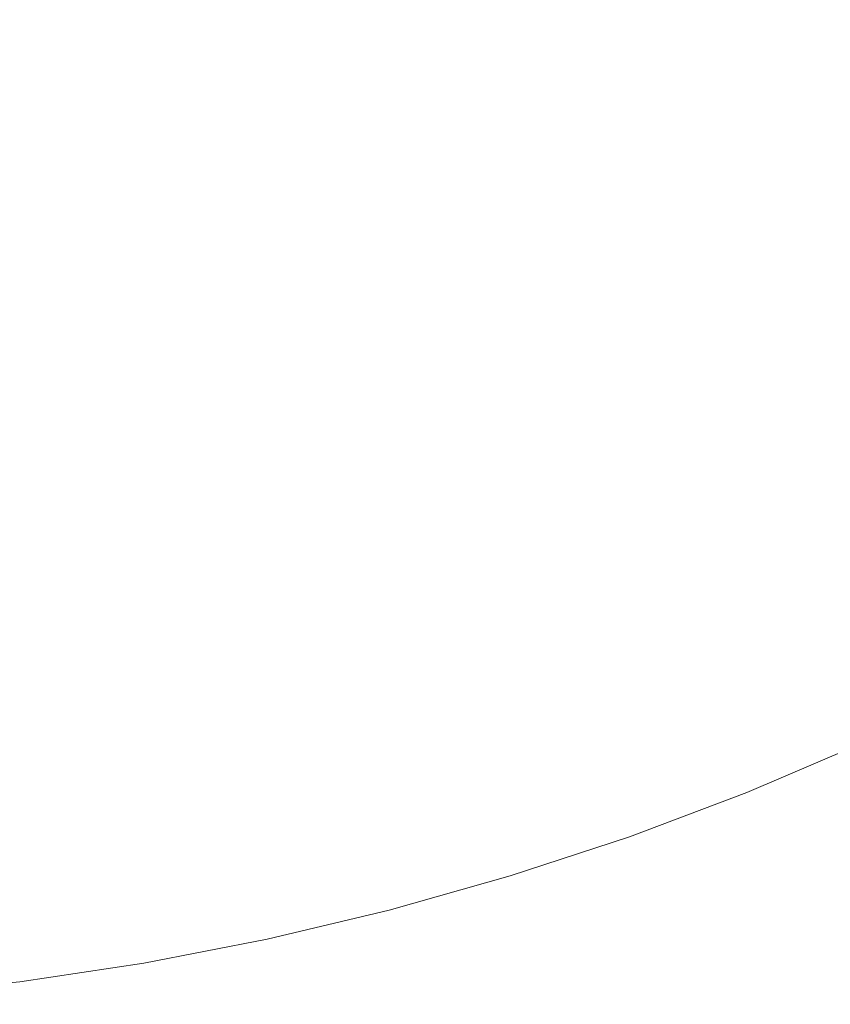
# Model space of a CAD drawing. Header units: centimetres. Extents: x -26 to 27.3, y -21.7 to -19.9.
# Tile 121 of 202: x 9.248 to 9.3302, y -21.4598 to -21.3599. Entities that reach past the tile are written whole.
import ezdxf

# ---------------------------------------------------------------- set-up
doc = ezdxf.new("R2010")
doc.units = ezdxf.units.CM
doc.header["$LTSCALE"] = 2.54
doc.layers.add('Lucido design-1', color=7, linetype='Continuous')

# ---------------------------------------------------------------- blocks, each defined once
blk = doc.blocks.new('Gruppo-4-1')
at = {"color": 7, "linetype": 'Continuous', "lineweight": 9}
blk.add_3dface([(-25.890147, -19.959888, 330.586121), (-25.890147, -21.559888, 330.586121), (27.209853, -21.559888, 330.586121), (27.209853, -19.959888, 330.586121)], dxfattribs=at)
for points, invisible_edges in [([(9.330139, -21.355245, 329.815281), (9.321739, -21.360174, 329.815281), (9.32036, -21.357705, 329.818216), (9.328656, -21.352837, 329.818216)], 15), ([(9.289028, -21.356922, 329.837987), (9.280594, -21.360105, 329.837987), (9.279969, -21.358336, 329.841573), (9.288328, -21.355182, 329.841573)], 15), ([(9.299043, -21.357198, 329.831048), (9.290588, -21.360806, 329.831048), (9.289781, -21.358798, 329.834477), (9.298151, -21.355226, 329.834477)], 15), ([(9.309489, -21.357504, 329.824409), (9.301012, -21.361555, 329.824409), (9.299992, -21.359297, 329.827706), (9.308374, -21.355292, 329.827706)], 15), ([(9.32036, -21.357705, 329.818216), (9.311865, -21.362217, 329.818216), (9.310648, -21.359803, 329.821261), (9.319042, -21.355345, 329.821261)], 15), ([(9.331685, -21.357755, 329.812462), (9.323177, -21.362748, 329.812462), (9.321739, -21.360174, 329.815281), (9.330139, -21.355245, 329.815281)], 15), ([(9.270516, -21.357975, 329.848945), (9.262055, -21.360371, 329.848945), (9.261696, -21.358993, 329.852718), (9.270099, -21.356613, 329.852718)], 15), ([(9.279969, -21.358336, 329.841573), (9.271484, -21.361133, 329.841573), (9.270978, -21.359482, 329.845228), (9.279394, -21.356708, 329.845228)], 15), ([(9.289781, -21.358798, 329.834477), (9.281268, -21.362011, 329.834477), (9.280594, -21.360105, 329.837987), (9.289028, -21.356922, 329.837987)], 15), ([(9.252697, -21.358686, 329.860408), (9.244221, -21.360325, 329.860408), (9.24406, -21.359384, 329.864311), (9.252496, -21.357752, 329.864311)], 15), ([(9.261696, -21.358993, 329.852718), (9.253199, -21.361014, 329.852718), (9.252932, -21.359774, 329.856541), (9.261376, -21.357765, 329.856541)], 15), ([(9.270978, -21.359482, 329.845228), (9.262452, -21.361896, 329.845228), (9.262055, -21.360371, 329.848945), (9.270516, -21.357975, 329.848945)], 15), ([(9.299992, -21.359297, 329.827706), (9.291447, -21.362943, 329.827706), (9.290588, -21.360806, 329.831048), (9.299043, -21.357198, 329.831048)], 15), ([(9.310648, -21.359803, 329.821261), (9.302073, -21.363901, 329.821261), (9.301012, -21.361555, 329.824409), (9.309489, -21.357504, 329.824409)], 15), ([(9.321739, -21.360174, 329.815281), (9.313138, -21.364742, 329.815281), (9.311865, -21.362217, 329.818216), (9.32036, -21.357705, 329.818216)], 15), ([(9.333291, -21.360364, 329.809762), (9.324671, -21.365422, 329.809762), (9.323177, -21.362748, 329.812462), (9.331685, -21.357755, 329.812462)], 15), ([(9.252932, -21.359774, 329.856541), (9.244409, -21.361422, 329.856541), (9.244221, -21.360325, 329.860408), (9.252697, -21.358686, 329.860408)], 15), ([(9.262055, -21.360371, 329.848945), (9.253499, -21.362406, 329.848945), (9.253199, -21.361014, 329.852718), (9.261696, -21.358993, 329.852718)], 15), ([(9.280594, -21.360105, 329.837987), (9.272033, -21.362927, 329.837987), (9.271484, -21.361133, 329.841573), (9.279969, -21.358336, 329.841573)], 15), ([(9.290588, -21.360806, 329.831048), (9.281988, -21.364051, 329.831048), (9.281268, -21.362011, 329.834477), (9.289781, -21.358798, 329.834477)], 15), ([(9.253199, -21.361014, 329.852718), (9.244624, -21.362672, 329.852718), (9.244409, -21.361422, 329.856541), (9.252932, -21.359774, 329.856541)], 15), ([(9.271484, -21.361133, 329.841573), (9.262887, -21.363568, 329.841573), (9.262452, -21.361896, 329.845228), (9.270978, -21.359482, 329.845228)], 15), ([(9.301012, -21.361555, 329.824409), (9.292371, -21.365242, 329.824409), (9.291447, -21.362943, 329.827706), (9.299992, -21.359297, 329.827706)], 15), ([(9.311865, -21.362217, 329.818216), (9.303186, -21.366364, 329.818216), (9.302073, -21.363901, 329.821261), (9.310648, -21.359803, 329.821261)], 15), ([(9.253499, -21.362406, 329.848945), (9.244864, -21.364075, 329.848945), (9.244624, -21.362672, 329.852718), (9.253199, -21.361014, 329.852718)], 15), ([(9.262452, -21.361896, 329.845228), (9.253831, -21.363947, 329.845228), (9.253499, -21.362406, 329.848945), (9.262055, -21.360371, 329.848945)], 15), ([(9.281268, -21.362011, 329.834477), (9.272625, -21.36486, 329.834477), (9.272033, -21.362927, 329.837987), (9.280594, -21.360105, 329.837987)], 15), ([(9.291447, -21.362943, 329.827706), (9.282756, -21.366223, 329.827706), (9.281988, -21.364051, 329.831048), (9.290588, -21.360806, 329.831048)], 15), ([(9.323177, -21.362748, 329.812462), (9.314465, -21.367374, 329.812462), (9.313138, -21.364742, 329.815281), (9.321739, -21.360174, 329.815281)], 15), ([(9.334955, -21.363067, 329.807187), (9.326219, -21.368193, 329.807187), (9.324671, -21.365422, 329.809762), (9.333291, -21.360364, 329.809762)], 15), ([(9.262887, -21.363568, 329.841573), (9.254195, -21.365635, 329.841573), (9.253831, -21.363947, 329.845228), (9.262452, -21.361896, 329.845228)], 15), ([(9.272033, -21.362927, 329.837987), (9.26336, -21.365383, 329.837987), (9.262887, -21.363568, 329.841573), (9.271484, -21.361133, 329.841573)], 15), ([(9.281988, -21.364051, 329.831048), (9.273259, -21.366929, 329.831048), (9.272625, -21.36486, 329.834477), (9.281268, -21.362011, 329.834477)], 15), ([(9.302073, -21.363901, 329.821261), (9.293331, -21.367631, 329.821261), (9.292371, -21.365242, 329.824409), (9.301012, -21.361555, 329.824409)], 15), ([(9.253831, -21.363947, 329.845228), (9.245131, -21.365629, 329.845228), (9.244864, -21.364075, 329.848945), (9.253499, -21.362406, 329.848945)], 15), ([(9.272625, -21.36486, 329.834477), (9.263869, -21.367339, 329.834477), (9.26336, -21.365383, 329.837987), (9.272033, -21.362927, 329.837987)], 15), ([(9.292371, -21.365242, 329.824409), (9.283581, -21.368559, 329.824409), (9.282756, -21.366223, 329.827706), (9.291447, -21.362943, 329.827706)], 15), ([(9.313138, -21.364742, 329.815281), (9.304351, -21.368941, 329.815281), (9.303186, -21.366364, 329.818216), (9.311865, -21.362217, 329.818216)], 15), ([(9.324671, -21.365422, 329.809762), (9.315845, -21.37011, 329.809762), (9.314465, -21.367374, 329.812462), (9.323177, -21.362748, 329.812462)], 15), ([(9.336675, -21.365859, 329.804742), (9.327819, -21.371056, 329.804742), (9.326219, -21.368193, 329.807187), (9.334955, -21.363067, 329.807187)], 15), ([(9.254195, -21.365635, 329.841573), (9.245423, -21.367332, 329.841573), (9.245131, -21.365629, 329.845228), (9.253831, -21.363947, 329.845228)], 15), ([(9.26336, -21.365383, 329.837987), (9.25459, -21.367469, 329.837987), (9.254195, -21.365635, 329.841573), (9.262887, -21.363568, 329.841573)], 15), ([(9.282756, -21.366223, 329.827706), (9.273933, -21.369132, 329.827706), (9.273259, -21.366929, 329.831048), (9.281988, -21.364051, 329.831048)], 15), ([(9.303186, -21.366364, 329.818216), (9.294339, -21.370139, 329.818216), (9.293331, -21.367631, 329.821261), (9.302073, -21.363901, 329.821261)], 15), ([(9.273259, -21.366929, 329.831048), (9.264414, -21.369433, 329.831048), (9.263869, -21.367339, 329.834477), (9.272625, -21.36486, 329.834477)], 15), ([(9.314465, -21.367374, 329.812462), (9.305565, -21.371627, 329.812462), (9.304351, -21.368941, 329.815281), (9.313138, -21.364742, 329.815281)], 15), ([(9.25459, -21.367469, 329.837987), (9.24574, -21.36918, 329.837987), (9.245423, -21.367332, 329.841573), (9.254195, -21.365635, 329.841573)], 15), ([(9.263869, -21.367339, 329.834477), (9.255016, -21.369445, 329.834477), (9.25459, -21.367469, 329.837987), (9.26336, -21.365383, 329.837987)], 15), ([(9.293331, -21.367631, 329.821261), (9.284439, -21.370987, 329.821261), (9.283581, -21.368559, 329.824409), (9.292371, -21.365242, 329.824409)], 15), ([(9.326219, -21.368193, 329.807187), (9.317274, -21.372944, 329.807187), (9.315845, -21.37011, 329.809762), (9.324671, -21.365422, 329.809762)], 15), ([(9.338447, -21.368737, 329.802432), (9.329467, -21.374007, 329.802432), (9.327819, -21.371056, 329.804742), (9.336675, -21.365859, 329.804742)], 15), ([(9.273933, -21.369132, 329.827706), (9.264995, -21.371663, 329.827706), (9.264414, -21.369433, 329.831048), (9.273259, -21.366929, 329.831048)], 15), ([(9.283581, -21.368559, 329.824409), (9.274659, -21.3715, 329.824409), (9.273933, -21.369132, 329.827706), (9.282756, -21.366223, 329.827706)], 15), ([(9.304351, -21.368941, 329.815281), (9.295393, -21.372763, 329.815281), (9.294339, -21.370139, 329.818216), (9.303186, -21.366364, 329.818216)], 15), ([(9.255016, -21.369445, 329.834477), (9.246081, -21.371172, 329.834477), (9.24574, -21.36918, 329.837987), (9.25459, -21.367469, 329.837987)], 15), ([(9.264414, -21.369433, 329.831048), (9.255472, -21.37156, 329.831048), (9.255016, -21.369445, 329.834477), (9.263869, -21.367339, 329.834477)], 15), ([(9.294339, -21.370139, 329.818216), (9.28534, -21.373536, 329.818216), (9.284439, -21.370987, 329.821261), (9.293331, -21.367631, 329.821261)], 15), ([(9.315845, -21.37011, 329.809762), (9.306827, -21.374419, 329.809762), (9.305565, -21.371627, 329.812462), (9.314465, -21.367374, 329.812462)], 15), ([(9.284439, -21.370987, 329.821261), (9.275412, -21.373962, 329.821261), (9.274659, -21.3715, 329.824409), (9.283581, -21.368559, 329.824409)], 15), ([(9.305565, -21.371627, 329.812462), (9.296493, -21.375499, 329.812462), (9.295393, -21.372763, 329.815281), (9.304351, -21.368941, 329.815281)], 15), ([(9.327819, -21.371056, 329.804742), (9.31875, -21.375873, 329.804742), (9.317274, -21.372944, 329.807187), (9.326219, -21.368193, 329.807187)], 15), ([(9.340269, -21.371697, 329.800259), (9.331162, -21.377041, 329.800259), (9.329467, -21.374007, 329.802432), (9.338447, -21.368737, 329.802432)], 15), ([(9.255472, -21.37156, 329.831048), (9.246447, -21.373306, 329.831048), (9.246081, -21.371172, 329.834477), (9.255016, -21.369445, 329.834477)], 15), ([(9.264995, -21.371663, 329.827706), (9.255957, -21.373812, 329.827706), (9.255472, -21.37156, 329.831048), (9.264414, -21.369433, 329.831048)], 15), ([(9.274659, -21.3715, 329.824409), (9.265619, -21.37406, 329.824409), (9.264995, -21.371663, 329.827706), (9.273933, -21.369132, 329.827706)], 15), ([(9.28534, -21.373536, 329.818216), (9.276204, -21.376547, 329.818216), (9.275412, -21.373962, 329.821261), (9.284439, -21.370987, 329.821261)], 15), ([(9.295393, -21.372763, 329.815281), (9.286282, -21.376202, 329.815281), (9.28534, -21.373536, 329.818216), (9.294339, -21.370139, 329.818216)], 15), ([(9.317274, -21.372944, 329.807187), (9.308134, -21.377311, 329.807187), (9.306827, -21.374419, 329.809762), (9.315845, -21.37011, 329.809762)], 15), ([(9.329467, -21.374007, 329.802432), (9.320272, -21.378891, 329.802432), (9.31875, -21.375873, 329.804742), (9.327819, -21.371056, 329.804742)], 15), ([(9.255957, -21.373812, 329.827706), (9.246836, -21.375576, 329.827706), (9.246447, -21.373306, 329.831048), (9.255472, -21.37156, 329.831048)], 15), ([(9.265619, -21.37406, 329.824409), (9.256479, -21.376234, 329.824409), (9.255957, -21.373812, 329.827706), (9.264995, -21.371663, 329.827706)], 15), ([(9.275412, -21.373962, 329.821261), (9.266268, -21.376552, 329.821261), (9.265619, -21.37406, 329.824409), (9.274659, -21.3715, 329.824409)], 15), ([(9.306827, -21.374419, 329.809762), (9.297635, -21.378341, 329.809762), (9.296493, -21.375499, 329.812462), (9.305565, -21.371627, 329.812462)], 15), ([(9.296493, -21.375499, 329.812462), (9.287264, -21.378982, 329.812462), (9.286282, -21.376202, 329.815281), (9.295393, -21.372763, 329.815281)], 15), ([(9.31875, -21.375873, 329.804742), (9.309485, -21.3803, 329.804742), (9.308134, -21.377311, 329.807187), (9.317274, -21.372944, 329.807187)], 15), ([(9.256479, -21.376234, 329.824409), (9.247255, -21.378018, 329.824409), (9.246836, -21.375576, 329.827706), (9.255957, -21.373812, 329.827706)], 15), ([(9.266268, -21.376552, 329.821261), (9.257022, -21.378751, 329.821261), (9.256479, -21.376234, 329.824409), (9.265619, -21.37406, 329.824409)], 15), ([(9.276204, -21.376547, 329.818216), (9.266949, -21.379168, 329.818216), (9.266268, -21.376552, 329.821261), (9.275412, -21.373962, 329.821261)], 15), ([(9.286282, -21.376202, 329.815281), (9.277032, -21.379251, 329.815281), (9.276204, -21.376547, 329.818216), (9.28534, -21.373536, 329.818216)], 15), ([(9.331162, -21.377041, 329.800259), (9.321836, -21.381993, 329.800259), (9.320272, -21.378891, 329.802432), (9.329467, -21.374007, 329.802432)], 15), ([(9.308134, -21.377311, 329.807187), (9.298818, -21.381286, 329.807187), (9.297635, -21.378341, 329.809762), (9.306827, -21.374419, 329.809762)], 15), ([(9.297635, -21.378341, 329.809762), (9.288284, -21.38187, 329.809762), (9.287264, -21.378982, 329.812462), (9.296493, -21.375499, 329.812462)], 15), ([(9.320272, -21.378891, 329.802432), (9.310878, -21.38338, 329.802432), (9.309485, -21.3803, 329.804742), (9.31875, -21.375873, 329.804742)], 15), ([(9.257022, -21.378751, 329.821261), (9.24769, -21.380555, 329.821261), (9.247255, -21.378018, 329.824409), (9.256479, -21.376234, 329.824409)], 15), ([(9.266949, -21.379168, 329.818216), (9.257591, -21.381393, 329.818216), (9.257022, -21.378751, 329.821261), (9.266268, -21.376552, 329.821261)], 15), ([(9.277032, -21.379251, 329.815281), (9.267662, -21.381904, 329.815281), (9.266949, -21.379168, 329.818216), (9.276204, -21.376547, 329.818216)], 15), ([(9.287264, -21.378982, 329.812462), (9.277895, -21.38207, 329.812462), (9.277032, -21.379251, 329.815281), (9.286282, -21.376202, 329.815281)], 15), ([(9.3329, -21.380152, 329.798229), (9.323441, -21.385176, 329.798229), (9.321836, -21.381993, 329.800259), (9.331162, -21.377041, 329.800259)], 15), ([(9.309485, -21.3803, 329.804742), (9.300041, -21.38433, 329.804742), (9.298818, -21.381286, 329.807187), (9.308134, -21.377311, 329.807187)], 15), ([(9.257591, -21.381393, 329.818216), (9.248147, -21.38322, 329.818216), (9.24769, -21.380555, 329.821261), (9.257022, -21.378751, 329.821261)], 15), ([(9.288284, -21.38187, 329.809762), (9.278792, -21.384999, 329.809762), (9.277895, -21.38207, 329.812462), (9.287264, -21.378982, 329.812462)], 15), ([(9.298818, -21.381286, 329.807187), (9.289342, -21.384863, 329.807187), (9.288284, -21.38187, 329.809762), (9.297635, -21.378341, 329.809762)], 15), ([(9.321836, -21.381993, 329.800259), (9.312309, -21.386546, 329.800259), (9.310878, -21.38338, 329.802432), (9.320272, -21.378891, 329.802432)], 15), ([(9.267662, -21.381904, 329.815281), (9.258187, -21.384158, 329.815281), (9.257591, -21.381393, 329.818216), (9.266949, -21.379168, 329.818216)], 15), ([(9.277895, -21.38207, 329.812462), (9.268404, -21.384757, 329.812462), (9.267662, -21.381904, 329.815281), (9.277032, -21.379251, 329.815281)], 15), ([(9.248147, -21.38322, 329.818216), (9.238634, -21.384644, 329.818216), (9.238291, -21.381962, 329.821261), (9.24769, -21.380555, 329.821261)], 15), ([(9.310878, -21.38338, 329.802432), (9.301301, -21.387466, 329.802432), (9.300041, -21.38433, 329.804742), (9.309485, -21.3803, 329.804742)], 15), ([(9.334679, -21.383337, 329.796346), (9.325083, -21.388433, 329.796346), (9.323441, -21.385176, 329.798229), (9.3329, -21.380152, 329.798229)], 15), ([(9.258187, -21.384158, 329.815281), (9.248625, -21.386007, 329.815281), (9.248147, -21.38322, 329.818216), (9.257591, -21.381393, 329.818216)], 15), ([(9.268404, -21.384757, 329.812462), (9.258808, -21.38704, 329.812462), (9.258187, -21.384158, 329.815281), (9.267662, -21.381904, 329.815281)], 15), ([(9.289342, -21.384863, 329.807187), (9.279722, -21.388034, 329.807187), (9.278792, -21.384999, 329.809762), (9.288284, -21.38187, 329.809762)], 15), ([(9.300041, -21.38433, 329.804742), (9.290434, -21.387955, 329.804742), (9.289342, -21.384863, 329.807187), (9.298818, -21.381286, 329.807187)], 15), ([(9.323441, -21.385176, 329.798229), (9.313777, -21.389794, 329.798229), (9.312309, -21.386546, 329.800259), (9.321836, -21.381993, 329.800259)], 15), ([(9.278792, -21.384999, 329.809762), (9.269176, -21.387722, 329.809762), (9.268404, -21.384757, 329.812462), (9.277895, -21.38207, 329.812462)], 15), ([(9.248625, -21.386007, 329.815281), (9.238993, -21.387449, 329.815281), (9.238634, -21.384644, 329.818216), (9.248147, -21.38322, 329.818216)], 15), ([(9.312309, -21.386546, 329.800259), (9.302597, -21.39069, 329.800259), (9.301301, -21.387466, 329.802432), (9.310878, -21.38338, 329.802432)], 15), ([(9.336496, -21.386589, 329.794612), (9.32676, -21.39176, 329.794612), (9.325083, -21.388433, 329.796346), (9.334679, -21.383337, 329.796346)], 15), ([(9.258808, -21.38704, 329.812462), (9.249123, -21.388913, 329.812462), (9.248625, -21.386007, 329.815281), (9.258187, -21.384158, 329.815281)], 15), ([(9.269176, -21.387722, 329.809762), (9.259453, -21.390034, 329.809762), (9.258808, -21.38704, 329.812462), (9.268404, -21.384757, 329.812462)], 15), ([(9.279722, -21.388034, 329.807187), (9.269976, -21.390793, 329.807187), (9.269176, -21.387722, 329.809762), (9.278792, -21.384999, 329.809762)], 15), ([(9.290434, -21.387955, 329.804742), (9.280682, -21.391169, 329.804742), (9.279722, -21.388034, 329.807187), (9.289342, -21.384863, 329.807187)], 15), ([(9.301301, -21.387466, 329.802432), (9.29156, -21.391142, 329.802432), (9.290434, -21.387955, 329.804742), (9.300041, -21.38433, 329.804742)], 15), ([(9.249123, -21.388913, 329.812462), (9.239368, -21.390373, 329.812462), (9.238993, -21.387449, 329.815281), (9.248625, -21.386007, 329.815281)], 15), ([(9.325083, -21.388433, 329.796346), (9.31528, -21.393118, 329.796346), (9.313777, -21.389794, 329.798229), (9.323441, -21.385176, 329.798229)], 15), ([(9.259453, -21.390034, 329.809762), (9.249641, -21.391932, 329.809762), (9.249123, -21.388913, 329.812462), (9.258808, -21.38704, 329.812462)], 15), ([(9.313777, -21.389794, 329.798229), (9.303926, -21.393997, 329.798229), (9.302597, -21.39069, 329.800259), (9.312309, -21.386546, 329.800259)], 15), ([(9.338347, -21.389904, 329.793031), (9.32847, -21.39515, 329.793031), (9.32676, -21.39176, 329.794612), (9.336496, -21.386589, 329.794612)], 15), ([(9.269976, -21.390793, 329.807187), (9.260122, -21.393137, 329.807187), (9.259453, -21.390034, 329.809762), (9.269176, -21.387722, 329.809762)], 15), ([(9.280682, -21.391169, 329.804742), (9.270802, -21.393967, 329.804742), (9.269976, -21.390793, 329.807187), (9.279722, -21.388034, 329.807187)], 15), ([(9.29156, -21.391142, 329.802432), (9.281672, -21.394401, 329.802432), (9.280682, -21.391169, 329.804742), (9.290434, -21.387955, 329.804742)], 15), ([(9.302597, -21.39069, 329.800259), (9.292718, -21.394418, 329.800259), (9.29156, -21.391142, 329.802432), (9.301301, -21.387466, 329.802432)], 15), ([(9.249641, -21.391932, 329.809762), (9.239757, -21.393411, 329.809762), (9.239368, -21.390373, 329.812462), (9.249123, -21.388913, 329.812462)], 15), ([(9.32676, -21.39176, 329.794612), (9.316814, -21.396512, 329.794612), (9.31528, -21.393118, 329.796346), (9.325083, -21.388433, 329.796346)], 15), ([(9.260122, -21.393137, 329.807187), (9.250177, -21.39506, 329.807187), (9.249641, -21.391932, 329.809762), (9.259453, -21.390034, 329.809762)], 15), ([(9.31528, -21.393118, 329.796346), (9.305286, -21.397382, 329.796346), (9.303926, -21.393997, 329.798229), (9.313777, -21.389794, 329.798229)], 15), ([(9.340231, -21.393275, 329.791607), (9.330208, -21.398598, 329.791607), (9.32847, -21.39515, 329.793031), (9.338347, -21.389904, 329.793031)], 15), ([(9.270802, -21.393967, 329.804742), (9.260813, -21.396343, 329.804742), (9.260122, -21.393137, 329.807187), (9.269976, -21.390793, 329.807187)], 15), ([(9.303926, -21.393997, 329.798229), (9.293905, -21.397779, 329.798229), (9.292718, -21.394418, 329.800259), (9.302597, -21.39069, 329.800259)], 15), ([(9.250177, -21.39506, 329.807187), (9.24016, -21.39656, 329.807187), (9.239757, -21.393411, 329.809762), (9.249641, -21.391932, 329.809762)], 15), ([(9.281672, -21.394401, 329.802432), (9.271654, -21.397238, 329.802432), (9.270802, -21.393967, 329.804742), (9.280682, -21.391169, 329.804742)], 15), ([(9.292718, -21.394418, 329.800259), (9.282689, -21.397724, 329.800259), (9.281672, -21.394401, 329.802432), (9.29156, -21.391142, 329.802432)], 15), ([(9.32847, -21.39515, 329.793031), (9.318378, -21.399972, 329.793031), (9.316814, -21.396512, 329.794612), (9.32676, -21.39176, 329.794612)], 15), ([(9.260813, -21.396343, 329.804742), (9.250732, -21.398293, 329.804742), (9.250177, -21.39506, 329.807187), (9.260122, -21.393137, 329.807187)], 15), ([(9.271654, -21.397238, 329.802432), (9.261525, -21.399647, 329.802432), (9.260813, -21.396343, 329.804742), (9.270802, -21.393967, 329.804742)], 15), ([(9.305286, -21.397382, 329.796346), (9.29512, -21.401218, 329.796346), (9.293905, -21.397779, 329.798229), (9.303926, -21.393997, 329.798229)], 15), ([(9.316814, -21.396512, 329.794612), (9.306675, -21.400839, 329.794612), (9.305286, -21.397382, 329.796346), (9.31528, -21.393118, 329.796346)], 15), ([(9.282689, -21.397724, 329.800259), (9.27253, -21.400601, 329.800259), (9.271654, -21.397238, 329.802432), (9.281672, -21.394401, 329.802432)], 15), ([(9.293905, -21.397779, 329.798229), (9.283733, -21.401132, 329.798229), (9.282689, -21.397724, 329.800259), (9.292718, -21.394418, 329.800259)], 15), ([(9.250732, -21.398293, 329.804742), (9.240577, -21.399813, 329.804742), (9.24016, -21.39656, 329.807187), (9.250177, -21.39506, 329.807187)], 15), ([(9.330208, -21.398598, 329.791607), (9.319969, -21.403491, 329.791607), (9.318378, -21.399972, 329.793031), (9.32847, -21.39515, 329.793031)], 15), ([(9.261525, -21.399647, 329.802432), (9.251303, -21.401624, 329.802432), (9.250732, -21.398293, 329.804742), (9.260813, -21.396343, 329.804742)], 15), ([(9.318378, -21.399972, 329.793031), (9.308091, -21.404362, 329.793031), (9.306675, -21.400839, 329.794612), (9.316814, -21.396512, 329.794612)], 15), ([(9.27253, -21.400601, 329.800259), (9.262257, -21.403044, 329.800259), (9.261525, -21.399647, 329.802432), (9.271654, -21.397238, 329.802432)], 15), ([(9.283733, -21.401132, 329.798229), (9.273428, -21.40405, 329.798229), (9.27253, -21.400601, 329.800259), (9.282689, -21.397724, 329.800259)], 15), ([(9.29512, -21.401218, 329.796346), (9.284801, -21.40462, 329.796346), (9.283733, -21.401132, 329.798229), (9.293905, -21.397779, 329.798229)], 15), ([(9.306675, -21.400839, 329.794612), (9.296362, -21.404731, 329.794612), (9.29512, -21.401218, 329.796346), (9.305286, -21.397382, 329.796346)], 15), ([(9.251303, -21.401624, 329.802432), (9.241006, -21.403166, 329.802432), (9.240577, -21.399813, 329.804742), (9.250732, -21.398293, 329.804742)], 15), ([(9.331973, -21.402099, 329.790342), (9.321583, -21.407064, 329.790342), (9.319969, -21.403491, 329.791607), (9.330208, -21.398598, 329.791607)], 15), ([(9.262257, -21.403044, 329.800259), (9.25189, -21.405049, 329.800259), (9.251303, -21.401624, 329.802432), (9.261525, -21.399647, 329.802432)], 15), ([(9.319969, -21.403491, 329.791607), (9.309531, -21.407945, 329.791607), (9.308091, -21.404362, 329.793031), (9.318378, -21.399972, 329.793031)], 15), ([(9.273428, -21.40405, 329.798229), (9.263008, -21.406528, 329.798229), (9.262257, -21.403044, 329.800259), (9.27253, -21.400601, 329.800259)], 15), ([(9.308091, -21.404362, 329.793031), (9.297626, -21.408311, 329.793031), (9.296362, -21.404731, 329.794612), (9.306675, -21.400839, 329.794612)], 15), ([(9.25189, -21.405049, 329.800259), (9.241447, -21.406612, 329.800259), (9.241006, -21.403166, 329.802432), (9.251303, -21.401624, 329.802432)], 15), ([(9.284801, -21.40462, 329.796346), (9.274347, -21.40758, 329.796346), (9.273428, -21.40405, 329.798229), (9.283733, -21.401132, 329.798229)], 15), ([(9.296362, -21.404731, 329.794612), (9.285892, -21.408182, 329.794612), (9.284801, -21.40462, 329.796346), (9.29512, -21.401218, 329.796346)], 15), ([(9.333762, -21.405646, 329.789238), (9.32322, -21.410684, 329.789238), (9.321583, -21.407064, 329.790342), (9.331973, -21.402099, 329.790342)], 15), ([(9.263008, -21.406528, 329.798229), (9.252492, -21.408562, 329.798229), (9.25189, -21.405049, 329.800259), (9.262257, -21.403044, 329.800259)], 15), ([(9.321583, -21.407064, 329.790342), (9.310992, -21.411583, 329.790342), (9.309531, -21.407945, 329.791607), (9.319969, -21.403491, 329.791607)], 15), ([(9.274347, -21.40758, 329.796346), (9.263777, -21.410094, 329.796346), (9.263008, -21.406528, 329.798229), (9.273428, -21.40405, 329.798229)], 15), ([(9.285892, -21.408182, 329.794612), (9.275286, -21.411185, 329.794612), (9.274347, -21.40758, 329.796346), (9.284801, -21.40462, 329.796346)], 15), ([(9.297626, -21.408311, 329.793031), (9.287004, -21.411812, 329.793031), (9.285892, -21.408182, 329.794612), (9.296362, -21.404731, 329.794612)], 15), ([(9.309531, -21.407945, 329.791607), (9.298913, -21.411952, 329.791607), (9.297626, -21.408311, 329.793031), (9.308091, -21.404362, 329.793031)], 15), ([(9.252492, -21.408562, 329.798229), (9.2419, -21.410148, 329.798229), (9.241447, -21.406612, 329.800259), (9.25189, -21.405049, 329.800259)], 15), ([(9.335571, -21.409235, 329.788299), (9.324875, -21.414346, 329.788299), (9.32322, -21.410684, 329.789238), (9.333762, -21.405646, 329.789238)], 15), ([(9.263777, -21.410094, 329.796346), (9.253109, -21.412157, 329.796346), (9.252492, -21.408562, 329.798229), (9.263008, -21.406528, 329.798229)], 15), ([(9.275286, -21.411185, 329.794612), (9.264561, -21.413736, 329.794612), (9.263777, -21.410094, 329.796346), (9.274347, -21.40758, 329.796346)], 15), ([(9.310992, -21.411583, 329.790342), (9.300219, -21.415649, 329.790342), (9.298913, -21.411952, 329.791607), (9.309531, -21.407945, 329.791607)], 15), ([(9.32322, -21.410684, 329.789238), (9.312474, -21.415269, 329.789238), (9.310992, -21.411583, 329.790342), (9.321583, -21.407064, 329.790342)], 15), ([(9.253109, -21.412157, 329.796346), (9.242363, -21.413766, 329.796346), (9.2419, -21.410148, 329.798229), (9.252492, -21.408562, 329.798229)], 15), ([(9.287004, -21.411812, 329.793031), (9.276242, -21.414859, 329.793031), (9.275286, -21.411185, 329.794612), (9.285892, -21.408182, 329.794612)], 15), ([(9.298913, -21.411952, 329.791607), (9.288135, -21.415505, 329.791607), (9.287004, -21.411812, 329.793031), (9.297626, -21.408311, 329.793031)], 15), ([(9.337398, -21.412857, 329.787525), (9.326546, -21.418043, 329.787525), (9.324875, -21.414346, 329.788299), (9.335571, -21.409235, 329.788299)], 15), ([(9.264561, -21.413736, 329.794612), (9.253739, -21.415829, 329.794612), (9.253109, -21.412157, 329.796346), (9.263777, -21.410094, 329.796346)], 15), ([(9.324875, -21.414346, 329.788299), (9.313972, -21.418998, 329.788299), (9.312474, -21.415269, 329.789238), (9.32322, -21.410684, 329.789238)], 15), ([(9.276242, -21.414859, 329.793031), (9.265361, -21.417447, 329.793031), (9.264561, -21.413736, 329.794612), (9.275286, -21.411185, 329.794612)], 15), ([(9.288135, -21.415505, 329.791607), (9.277216, -21.418597, 329.791607), (9.276242, -21.414859, 329.793031), (9.287004, -21.411812, 329.793031)], 15), ([(9.300219, -21.415649, 329.790342), (9.289283, -21.419253, 329.790342), (9.288135, -21.415505, 329.791607), (9.298913, -21.411952, 329.791607)], 15), ([(9.312474, -21.415269, 329.789238), (9.301543, -21.419395, 329.789238), (9.300219, -21.415649, 329.790342), (9.310992, -21.411583, 329.790342)], 15), ([(9.253739, -21.415829, 329.794612), (9.242837, -21.417461, 329.794612), (9.242363, -21.413766, 329.796346), (9.253109, -21.412157, 329.796346)], 15), ([(9.339239, -21.416509, 329.786919), (9.328231, -21.421769, 329.786919), (9.326546, -21.418043, 329.787525), (9.337398, -21.412857, 329.787525)], 15), ([(9.265361, -21.417447, 329.793031), (9.25438, -21.419571, 329.793031), (9.253739, -21.415829, 329.794612), (9.264561, -21.413736, 329.794612)], 15), ([(9.277216, -21.418597, 329.791607), (9.266175, -21.421223, 329.791607), (9.265361, -21.417447, 329.793031), (9.276242, -21.414859, 329.793031)], 15), ([(9.326546, -21.418043, 329.787525), (9.315485, -21.422763, 329.787525), (9.313972, -21.418998, 329.788299), (9.324875, -21.414346, 329.788299)], 15), ([(9.25438, -21.419571, 329.793031), (9.243319, -21.421227, 329.793031), (9.242837, -21.417461, 329.794612), (9.253739, -21.415829, 329.794612)], 15), ([(9.289283, -21.419253, 329.790342), (9.278203, -21.422391, 329.790342), (9.277216, -21.418597, 329.791607), (9.288135, -21.415505, 329.791607)], 15), ([(9.301543, -21.419395, 329.789238), (9.290446, -21.423052, 329.789238), (9.289283, -21.419253, 329.790342), (9.300219, -21.415649, 329.790342)], 15), ([(9.313972, -21.418998, 329.788299), (9.302881, -21.423183, 329.788299), (9.301543, -21.419395, 329.789238), (9.312474, -21.415269, 329.789238)], 15), ([(9.341091, -21.420183, 329.786483), (9.329925, -21.425518, 329.786483), (9.328231, -21.421769, 329.786919), (9.339239, -21.416509, 329.786919)], 15), ([(9.266175, -21.421223, 329.791607), (9.255033, -21.423377, 329.791607), (9.25438, -21.419571, 329.793031), (9.265361, -21.417447, 329.793031)], 15), ([(9.278203, -21.422391, 329.790342), (9.267001, -21.425055, 329.790342), (9.266175, -21.421223, 329.791607), (9.277216, -21.418597, 329.791607)], 15), ([(9.315485, -21.422763, 329.787525), (9.304233, -21.427009, 329.787525), (9.302881, -21.423183, 329.788299), (9.313972, -21.418998, 329.788299)], 15), ([(9.328231, -21.421769, 329.786919), (9.317009, -21.426557, 329.786919), (9.315485, -21.422763, 329.787525), (9.326546, -21.418043, 329.787525)], 15), ([(9.255033, -21.423377, 329.791607), (9.243809, -21.425058, 329.791607), (9.243319, -21.421227, 329.793031), (9.25438, -21.419571, 329.793031)], 15), ([(9.290446, -21.423052, 329.789238), (9.279205, -21.426235, 329.789238), (9.278203, -21.422391, 329.790342), (9.289283, -21.419253, 329.790342)], 15), ([(9.302881, -21.423183, 329.788299), (9.291623, -21.426894, 329.788299), (9.290446, -21.423052, 329.789238), (9.301543, -21.419395, 329.789238)], 15), ([(9.342951, -21.423873, 329.786217), (9.331628, -21.429284, 329.786217), (9.329925, -21.425518, 329.786483), (9.341091, -21.420183, 329.786483)], 15), ([(9.267001, -21.425055, 329.790342), (9.255695, -21.427242, 329.790342), (9.255033, -21.423377, 329.791607), (9.266175, -21.421223, 329.791607)], 15), ([(9.329925, -21.425518, 329.786483), (9.318544, -21.430375, 329.786483), (9.317009, -21.426557, 329.786919), (9.328231, -21.421769, 329.786919)], 15), ([(9.279205, -21.426235, 329.789238), (9.267838, -21.428939, 329.789238), (9.267001, -21.425055, 329.790342), (9.278203, -21.422391, 329.790342)], 15), ([(9.317009, -21.426557, 329.786919), (9.305595, -21.430865, 329.786919), (9.304233, -21.427009, 329.787525), (9.315485, -21.422763, 329.787525)], 15), ([(9.255695, -21.427242, 329.790342), (9.244307, -21.428946, 329.790342), (9.243809, -21.425058, 329.791607), (9.255033, -21.423377, 329.791607)], 15), ([(9.291623, -21.426894, 329.788299), (9.280217, -21.430124, 329.788299), (9.279205, -21.426235, 329.789238), (9.290446, -21.423052, 329.789238)], 15), ([(9.304233, -21.427009, 329.787525), (9.292811, -21.430774, 329.787525), (9.291623, -21.426894, 329.788299), (9.302881, -21.423183, 329.788299)], 15), ([(9.267838, -21.428939, 329.789238), (9.256367, -21.431157, 329.789238), (9.255695, -21.427242, 329.790342), (9.267001, -21.425055, 329.790342)], 15), ([(9.331628, -21.429284, 329.786217), (9.320084, -21.434209, 329.786217), (9.318544, -21.430375, 329.786483), (9.329925, -21.425518, 329.786483)], 15), ([(9.280217, -21.430124, 329.788299), (9.268685, -21.432867, 329.788299), (9.267838, -21.428939, 329.789238), (9.279205, -21.426235, 329.789238)], 15), ([(9.292811, -21.430774, 329.787525), (9.281239, -21.434051, 329.787525), (9.280217, -21.430124, 329.788299), (9.291623, -21.426894, 329.788299)], 15), ([(9.318544, -21.430375, 329.786483), (9.306966, -21.434744, 329.786483), (9.305595, -21.430865, 329.786919), (9.317009, -21.426557, 329.786919)], 15), ([(9.256367, -21.431157, 329.789238), (9.244812, -21.432887, 329.789238), (9.244307, -21.428946, 329.790342), (9.255695, -21.427242, 329.790342)], 15), ([(9.305595, -21.430865, 329.786919), (9.294008, -21.434684, 329.786919), (9.292811, -21.430774, 329.787525), (9.304233, -21.427009, 329.787525)], 15), ([(9.268685, -21.432867, 329.788299), (9.257046, -21.435118, 329.788299), (9.256367, -21.431157, 329.789238), (9.267838, -21.428939, 329.789238)], 15), ([(9.333423, -21.433257, 329.786121), (9.32171, -21.438255, 329.786121), (9.320084, -21.434209, 329.786217), (9.331628, -21.429284, 329.786217)], 14), ([(9.281239, -21.434051, 329.787525), (9.269539, -21.436833, 329.787525), (9.268685, -21.432867, 329.788299), (9.280217, -21.430124, 329.788299)], 15), ([(9.294008, -21.434684, 329.786919), (9.28227, -21.438008, 329.786919), (9.281239, -21.434051, 329.787525), (9.292811, -21.430774, 329.787525)], 15), ([(9.306966, -21.434744, 329.786483), (9.295213, -21.438618, 329.786483), (9.294008, -21.434684, 329.786919), (9.305595, -21.430865, 329.786919)], 15), ([(9.320084, -21.434209, 329.786217), (9.308342, -21.43864, 329.786217), (9.306966, -21.434744, 329.786483), (9.318544, -21.430375, 329.786483)], 15), ([(9.257046, -21.435118, 329.788299), (9.245322, -21.436873, 329.788299), (9.244812, -21.432887, 329.789238), (9.256367, -21.431157, 329.789238)], 15), ([(9.269539, -21.436833, 329.787525), (9.257732, -21.439117, 329.787525), (9.257046, -21.435118, 329.788299), (9.268685, -21.432867, 329.788299)], 15), ([(9.32171, -21.438255, 329.786121), (9.333423, -21.433257, 329.786121), (27.209853, -21.559888, 329.786121)], 10), ([(9.28227, -21.438008, 329.786919), (9.270401, -21.440831, 329.786919), (9.269539, -21.436833, 329.787525), (9.281239, -21.434051, 329.787525)], 15), ([(9.295213, -21.438618, 329.786483), (9.283307, -21.44199, 329.786483), (9.28227, -21.438008, 329.786919), (9.294008, -21.434684, 329.786919)], 15), ([(9.308342, -21.43864, 329.786217), (9.296423, -21.442569, 329.786217), (9.295213, -21.438618, 329.786483), (9.306966, -21.434744, 329.786483)], 15), ([(9.32171, -21.438255, 329.786121), (9.309795, -21.442751, 329.786121), (9.308342, -21.43864, 329.786217), (9.320084, -21.434209, 329.786217)], 14), ([(9.257732, -21.439117, 329.787525), (9.245838, -21.440897, 329.787525), (9.245322, -21.436873, 329.788299), (9.257046, -21.435118, 329.788299)], 15), ([(9.270401, -21.440831, 329.786919), (9.258423, -21.443147, 329.786919), (9.257732, -21.439117, 329.787525), (9.269539, -21.436833, 329.787525)], 15), ([(9.283307, -21.44199, 329.786483), (9.271268, -21.444853, 329.786483), (9.270401, -21.440831, 329.786919), (9.28227, -21.438008, 329.786919)], 15), ([(9.296423, -21.442569, 329.786217), (9.284348, -21.445989, 329.786217), (9.283307, -21.44199, 329.786483), (9.295213, -21.438618, 329.786483)], 15), ([(9.309795, -21.442751, 329.786121), (9.2977, -21.446738, 329.786121), (9.296423, -21.442569, 329.786217), (9.308342, -21.43864, 329.786217)], 14), ([(9.309795, -21.442751, 329.786121), (9.32171, -21.438255, 329.786121), (27.209853, -21.559888, 329.786121)], 10), ([(9.258423, -21.443147, 329.786919), (9.246357, -21.444954, 329.786919), (9.245838, -21.440897, 329.787525), (9.257732, -21.439117, 329.787525)], 15), ([(9.271268, -21.444853, 329.786483), (9.259118, -21.447203, 329.786483), (9.258423, -21.443147, 329.786919), (9.270401, -21.440831, 329.786919)], 15), ([(9.284348, -21.445989, 329.786217), (9.272138, -21.448893, 329.786217), (9.271268, -21.444853, 329.786483), (9.283307, -21.44199, 329.786483)], 15), ([(9.2977, -21.446738, 329.786121), (9.285446, -21.450208, 329.786121), (9.284348, -21.445989, 329.786217), (9.296423, -21.442569, 329.786217)], 14), ([(27.209853, -21.559888, 329.786121), (9.2977, -21.446738, 329.786121), (9.309795, -21.442751, 329.786121)], 9), ([(9.259118, -21.447203, 329.786483), (9.24688, -21.449035, 329.786483), (9.246357, -21.444954, 329.786919), (9.258423, -21.443147, 329.786919)], 15), ([(9.272138, -21.448893, 329.786217), (9.259816, -21.451276, 329.786217), (9.259118, -21.447203, 329.786483), (9.271268, -21.444853, 329.786483)], 15), ([(9.285446, -21.450208, 329.786121), (9.273057, -21.453155, 329.786121), (9.272138, -21.448893, 329.786217), (9.284348, -21.445989, 329.786217)], 14), ([(9.285446, -21.450208, 329.786121), (9.2977, -21.446738, 329.786121), (27.209853, -21.559888, 329.786121)], 10), ([(9.259816, -21.451276, 329.786217), (9.247405, -21.453134, 329.786217), (9.24688, -21.449035, 329.786483), (9.259118, -21.447203, 329.786483)], 15), ([(9.273057, -21.453155, 329.786121), (9.260553, -21.455573, 329.786121), (9.259816, -21.451276, 329.786217), (9.272138, -21.448893, 329.786217)], 14), ([(9.273057, -21.453155, 329.786121), (9.285446, -21.450208, 329.786121), (27.209853, -21.559888, 329.786121)], 10), ([(9.260553, -21.455573, 329.786121), (9.247958, -21.457458, 329.786121), (9.247405, -21.453134, 329.786217), (9.259816, -21.451276, 329.786217)], 14), ([(27.209853, -21.559888, 329.786121), (9.260553, -21.455573, 329.786121), (9.273057, -21.453155, 329.786121)], 9), ([(27.209853, -21.559888, 329.786121), (9.247958, -21.457458, 329.786121), (9.260553, -21.455573, 329.786121)], 9), ([(9.235295, -21.458807, 329.786121), (9.247958, -21.457458, 329.786121), (27.209853, -21.559888, 329.786121)], 10), ([(9.222585, -21.459618, 329.786121), (9.235295, -21.458807, 329.786121), (27.209853, -21.559888, 329.786121)], 10), ([(27.209853, -21.559888, 329.786121), (9.209853, -21.459888, 329.786121), (9.222585, -21.459618, 329.786121)], 9)]:
    blk.add_3dface(points, dxfattribs=dict(at, invisible_edges=invisible_edges))

msp = doc.modelspace()

# ---------------------------------------------------------------- block references
at = {"layer": 'Lucido design-1', "color": 7}
msp.add_blockref('Gruppo-4-1', (0, 0), dxfattribs=at)

doc.saveas('drawing.dxf')
